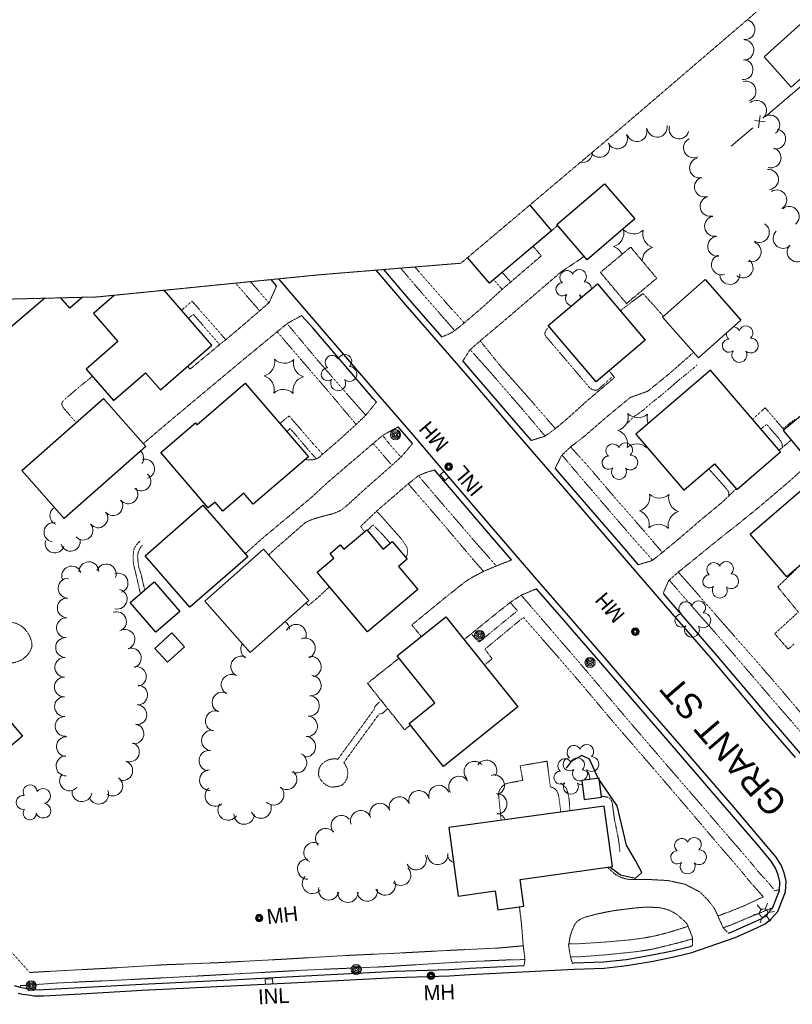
# Model space of a CAD drawing. Extents: x 863487 to 870045, y 569252 to 575761.
# Tile 36 of 66: x 866745 to 867053, y 572326 to 572718. Entities that reach past the tile are written whole.
import ezdxf
from ezdxf.enums import TextEntityAlignment as Align

# ---------------------------------------------------------------- set-up
doc = ezdxf.new("R2010")
doc.units = 0
doc.header["$LTSCALE"] = 0.005
doc.header["$MEASUREMENT"] = 0
for name, pattern in [('DGN Style 2', [25, 12.5, -12.5]), ('DGN Style 3', [37.5, 25, -12.5]), ('DGN Style 5', [20, 10, -10])]:
    doc.linetypes.add(name, pattern=pattern)
for name, color, linetype, lineweight in [('E_DRN_Grate', 5, 'Continuous', 15), ('E_DWY', 2, 'DGN Style 3', 15), ('E_LAND_Vegetation', 3, 'Continuous', 15), ('E_MAP_Limits', 3, 'DGN Style 3', 15), ('E_MISCPROP', 30, 'Continuous', 15), ('E_MISCPROP_HvyDash', 241, 'DGN Style 3', 25), ('E_MISCPROP_HvyLine', 241, 'Continuous', 25), ('E_MISCPROP_Railing', 30, 'Continuous', 15), ('E_PATH_Sidewalk', 2, 'DGN Style 5', 15), ('E_RDWY', 21, 'Continuous', 25), ('E_RDWY_Name', 21, 'Continuous', 15), ('P_EC_Misc', 4, 'DGN Style 2', 25)]:
    doc.layers.add(name, color=color, linetype=linetype, lineweight=lineweight)
doc.styles.add('Style-IGR_FONT_0', font='IGR_FONT_0.shx')
doc.styles.add('Style-IGR_FONT_1', font='IGR_FONT_1.shx')

# ---------------------------------------------------------------- blocks, each defined once
blk = doc.blocks.new('POLE_1')
at = {"layer": 'E_MISCPROP', "color": 20, "linetype": 'Continuous', "lineweight": 0}
for centre, radius in [((-0.01, 0.02), 2.02), ((-0.01, 0.03), 1.52), ((0, -0.01), 1.01), ((0, 0), 0.502)]:
    blk.add_circle(centre, radius, dxfattribs=at)
blk = doc.blocks.new('TREE')
at = {"layer": 'E_LAND_Vegetation', "color": 93, "linetype": 'Continuous', "lineweight": 0}
for centre, radius, start, end in [((-1.47, 4.28), 2.78, 1.3946, 209.1676), ((3.57, 2.42), 2.97, 278.4237, 139.6576), ((-4.47, 0.2), 2.78, 78.0716, 279.0827), ((-2.01, -4.2), 2.61, 140.7798, 358.7124), ((3.46, -3.43), 2.97, 196.0746, 79.0478)]:
    blk.add_arc(centre, radius, start, end, dxfattribs=at)
blk = doc.blocks.new('MHO_3')
at = {"layer": 'E_DRN_Grate', "color": 20, "linetype": 'Continuous', "lineweight": 0}
for centre, radius in [((0.06, 0.01), 1.5), ((0.07, 0.01), 1.22), ((0.06, 0), 0.968), ((0.03, -0.01), 0.605)]:
    blk.add_circle(centre, radius, dxfattribs=at)
blk = doc.blocks.new('MHT')
at = {"layer": 'E_DRN_Grate', "color": 20, "linetype": 'Continuous', "lineweight": 0, "style": 'Style-IGR_FONT_0'}
blk.add_text('MH', height=6, rotation=0.0001, dxfattribs=at).set_placement((-0.08, -3.13), align=Align.CENTER)
blk = doc.blocks.new('INLT')
at = {"layer": 'E_MISCPROP_Railing', "color": 40, "linetype": 'Continuous', "lineweight": 0, "flags": 128}
blk.add_lwpolyline([(3, -2), (3, 0), (0, 0), (0, -2), (3, -2)], dxfattribs=at)
blk = doc.blocks.new('INL_9')
at = {"layer": 'E_MISCPROP_Railing', "color": 40, "linetype": 'Continuous', "lineweight": 0, "style": 'Style-IGR_FONT_0'}
blk.add_text('INL', height=6, rotation=0, dxfattribs=at).set_placement((-5.74, -3.01))
blk = doc.blocks.new('INL_10')
at = {"layer": 'E_MISCPROP_Railing', "color": 40, "linetype": 'Continuous', "lineweight": 0, "style": 'Style-IGR_FONT_0'}
blk.add_text('INL', height=6, rotation=0, dxfattribs=at).set_placement((-5.74, -3.01))
blk = doc.blocks.new('MHO_2')
at = {"layer": 'E_DRN_Grate', "color": 20, "linetype": 'Continuous', "lineweight": 0}
for centre, radius in [((0.06, 0.01), 1.5), ((0.07, 0.01), 1.22), ((0.06, 0), 0.968), ((0.03, -0.01), 0.605)]:
    blk.add_circle(centre, radius, dxfattribs=at)
blk = doc.blocks.new('MHO_4')
at = {"layer": 'E_DRN_Grate', "color": 20, "linetype": 'Continuous', "lineweight": 0}
for centre, radius in [((0.06, 0.01), 1.5), ((0.07, 0.01), 1.22), ((0.06, 0), 0.968), ((0.03, -0.01), 0.605)]:
    blk.add_circle(centre, radius, dxfattribs=at)
blk = doc.blocks.new('POLE')
at = {"layer": 'E_MISCPROP', "color": 20, "linetype": 'Continuous', "lineweight": 0}
for centre, radius in [((-0.01, 0.02), 2.02), ((-0.01, 0.03), 1.52), ((0, -0.01), 1.01), ((0, 0), 0.502)]:
    blk.add_circle(centre, radius, dxfattribs=at)
blk = doc.blocks.new('LTP')
at = {"layer": 'E_MISCPROP', "color": 20, "linetype": 'Continuous', "lineweight": 0}
for p, q in [((-1.64, 0.07), (-4.24, 0.14)), ((-0.8, 1.43), (-2, 3.73)), ((0.9, 1.42), (2.27, 3.65)), ((-0.88, -1.42), (-2.24, -3.61)), ((0.76, -1.47), (2, -3.65)), ((1.64, -0.02), (4.16, -0.09))]:
    blk.add_line(p, q, dxfattribs=at)
blk.add_circle((0, 0), 1.64, dxfattribs=at)
blk = doc.blocks.new('PINEL')
at = {"layer": 'E_LAND_Vegetation', "color": 93, "linetype": 'Continuous', "lineweight": 0}
for centre, start, end in [((-8.14, 7.32), 275.2113, 0.9763), ((2.26, 10.71), 215.2113, 300.9763), ((10.41, 3.41), 155.2113, 240.9763), ((-10.4, -3.39), 335.2113, 60.9763), ((8.15, -7.3), 95.2114, 180.9763), ((-2.25, -10.7), 35.2113, 120.9763)]:
    blk.add_arc(centre, 5.72, start, end, dxfattribs=at)

msp = doc.modelspace()

# ---------------------------------------------------------------- linework, layer by layer
at = {"layer": 'E_DWY', "color": 51, "linetype": 'DGN Style 3', "flags": 128}
for points in [[(866959.3, 572636.4), (866958.4, 572635.71), (866955.06, 572632.87), (866955.04, 572632.89)], [(866913.06, 572592), (866915.49, 572593.04), (866916.27, 572593.39), (866917.03, 572593.76), (866917.82, 572594.2), (866922.05, 572597.64), (866929.08, 572603.65), (866937.26, 572611.11), (866952.74, 572624.34), (866949.48, 572628.18)], [(866921.43, 572582.38), (866924.23, 572586.8), (866928.31, 572590.43), (866937.95, 572598.5), (866960.67, 572618), (866967.4, 572622.46), (866969.81, 572624.16)], [(866847.29, 572612.38), (866844.35, 572605.77), (866840.49, 572602.4), (866833.1, 572596.05), (866826.58, 572590.56), (866824.67, 572589.07), (866812.79, 572579.21), (866811.86, 572580.39)], [(867001.4, 572600.29), (867001.37, 572600.32), (867000.23, 572601.66), (866993.28, 572609.35), (866984.97, 572603.09), (866984.21, 572602.5)], [(866857.31, 572600.6), (866851.71, 572597.53), (866847.36, 572594), (866832.73, 572581.92), (866816.53, 572568.4), (866803.85, 572557.8), (866795.43, 572550.64), (866794.17, 572549.5)], [(866958.25, 572539.68), (866960.8, 572544.8), (866964.44, 572548.27), (866969.71, 572552.32), (866978.44, 572559.89), (866988.22, 572567.96), (866995.17, 572570.45), (867003.45, 572577.16), (867013.47, 572585.93)], [(866948.66, 572550.79), (866954.14, 572552.47), (866958.22, 572555.4), (866963.47, 572559.83), (866970.77, 572566.43), (866975.39, 572570.34), (866981.93, 572575.9), (866979.79, 572578.53)], [(866887.05, 572566.1), (866882.9, 572560.96), (866879.23, 572557.44), (866872.3, 572551.11), (866865.51, 572545.26), (866864.29, 572544.11), (866863.68, 572543.74), (866862.58, 572543.32), (866861.15, 572543.06), (866859.32, 572543.17), (866858.76, 572543.24)], [(866895.67, 572556.21), (866889.62, 572552.92), (866889.37, 572552.7), (866885.9, 572549.74), (866867.47, 572533.97), (866861.41, 572528.36), (866855.17, 572523.11), (866842.04, 572512.18), (866834.76, 572505.69)], [(866901.4, 572549.57), (866899.42, 572547.17), (866898.48, 572546.1), (866897.69, 572545.16), (866896.88, 572544.26), (866893.28, 572540.95), (866882.34, 572531.31), (866880.22, 572529.36), (866877.98, 572527.35), (866876.25, 572525.74), (866874.73, 572524.42), (866873.43, 572523.4), (866872.33, 572522.74), (866871.03, 572522.14), (866869.57, 572521.6), (866866.6, 572520.86), (866864.63, 572520.33), (866862.95, 572519.82), (866861.14, 572519.21), (866859.8, 572518.67), (866858.98, 572518.22), (866858.42, 572517.82), (866848.13, 572508.87), (866847.27, 572508.13), (866846, 572506.98), (866844.53, 572505.61), (866844.12, 572505.23)], [(867047.51, 572546.92), (867048.07, 572547.43), (867052.29, 572550.96)], [(867059.74, 572542.05), (867054.52, 572537.2), (867052.01, 572534.92), (867040.21, 572524.88), (867031.79, 572518.02), (867024.39, 572512.21), (867018.29, 572507.26), (867013.2, 572503.09), (867007.17, 572498.27), (867003.46, 572494.93), (867001.25, 572489.85)], [(866910.25, 572539.08), (866906.71, 572538.02), (866903.7, 572536.7), (866903.58, 572536.6), (866899.89, 572533.67), (866887.75, 572523.23), (866882.95, 572518.66), (866880.75, 572516.6), (866882.3, 572514.52)], [(866991.35, 572501.32), (866996.84, 572502.93), (867000.9, 572506.13), (867007.33, 572511.45), (867016.41, 572519.25), (867024.84, 572526.24), (867027.5, 572528.76), (867030.37, 572531.53)], [(866940.94, 572503.22), (866935.03, 572500.92), (866929.63, 572498.62), (866927.38, 572497.43), (866926, 572496.72), (866924.74, 572496), (866923.48, 572495.22), (866921.88, 572494.12), (866920.47, 572493.01), (866918.91, 572491.77), (866917.43, 572490.54), (866915.17, 572488.8), (866913.32, 572487.28), (866901.15, 572477.33), (866904.94, 572472.73)], [(867054.37, 572499.59), (867046.93, 572492.51), (867055.16, 572482.46), (867045.74, 572473.84), (867051.12, 572467.72), (867053.49, 572469.74)], [(866868.42, 572492.57), (866863.57, 572488.1), (866859.93, 572485.03), (866859.09, 572486.11)], [(866950.83, 572491.74), (866944.82, 572489.24), (866940.39, 572486.33), (866933.55, 572480.89), (866927.25, 572475.77), (866921.96, 572471.47)], [(867027.29, 572354.62), (867025.25, 572356.61), (867023.11, 572361.46), (867021.57, 572364.66), (867019.06, 572367.84), (867016.01, 572370.93), (867010.02, 572374.06), (867003.16, 572375.54), (866994.16, 572376.01), (866991.17, 572375.94), (866988.46, 572375.9), (866986.17, 572376.25), (866984.53, 572376.77), (866983.44, 572377.33), (866982.29, 572377.98), (866980.96, 572379.08), (866979.29, 572380.62), (866979.15, 572380.79)], [(866945.87, 572341.69), (866946.25, 572344.09), (866945.55, 572349.66), (866944.85, 572358.36), (866944.4, 572362.05), (866944.07, 572365.08)], [(866965.12, 572342.67), (866964.4, 572344.99), (866963.62, 572349.78), (866963.88, 572351.14), (866964.25, 572353.39), (866964.84, 572355.16), (866965.37, 572356.46), (866966.02, 572357.91), (866966.56, 572358.74), (866967.11, 572359.34), (866968.83, 572360.44), (866971.31, 572361.25), (866974.74, 572362.15), (866978.77, 572363.01), (866981.73, 572363.54), (866985.47, 572364.04), (866990.08, 572364.59), (866993.41, 572364.88), (866996.11, 572364.9), (866999.36, 572364.78), (867001.22, 572364.45), (867003.53, 572363.79), (867005.13, 572362.99), (867006.58, 572362.12), (867008.04, 572360.93), (867009.24, 572359.87), (867010.44, 572358.69), (867010.81, 572358.12), (867011.12, 572357.55), (867013.04, 572352.77), (867013.05, 572349.63)]]:
    msp.add_lwpolyline(points, dxfattribs=at)
at = {"layer": 'E_LAND_Vegetation', "color": 93, "linetype": 'Continuous'}
for centre, radius, start, end in [((867033.9, 572714.45), 3.98, 263.4009, 77.741), ((867033.49, 572706.37), 3.98, 267.358, 87.3427), ((867033.11, 572698.52), 3.98, 264.4815, 84.4662), ((867034.31, 572689.93), 3.98, 285.7715, 105.7562), ((867038.53, 572682.31), 3.98, 309.0696, 129.0543), ((867043.76, 572676.46), 3.98, 306.3765, 126.3611), ((866990.83, 572673.85), 3.98, 197.926, 17.9107), ((866998.91, 572675.61), 3.98, 188.8643, 8.849), ((867007.62, 572674.92), 3.98, 164.8504, 344.8351), ((866983.11, 572670.95), 3.98, 206.0491, 26.0337), ((867046.11, 572670.89), 3.98, 260.4767, 80.4613), ((866975.96, 572667.58), 3.98, 215.1255, 24.6154), ((867013.39, 572667.4), 3.98, 115.0122, 294.9968), ((867044.29, 572663.42), 3.98, 253.3542, 73.3389), ((866969.17, 572665.5), 3.98, 257.869, 2.1374), ((867015.79, 572659.37), 3.98, 103.1649, 283.1496), ((867017.77, 572651.79), 3.98, 106.4407, 286.4253), ((867043.27, 572654.79), 3.98, 275.1313, 95.116), ((867019.97, 572644.09), 3.98, 105.1924, 285.1771), ((867046.55, 572646.64), 3.98, 301.6747, 121.6594), ((867051.48, 572640.04), 3.98, 309.3391, 129.3238), ((867021.78, 572636.14), 3.98, 99.6941, 279.6788), ((867039.62, 572633.68), 3.98, 239.2684, 59.2531), ((866979.95, 572633.54), 5.72, 285.9222, 11.6871), ((866989.54, 572638.82), 5.72, 225.9222, 311.6871), ((866998.9, 572633.15), 5.72, 165.9222, 251.6871), ((867023.01, 572628.18), 3.98, 96.9681, 276.9528), ((867049.1, 572631.3), 3.98, 134.6908, 314.6755), ((866979.72, 572622.6), 5.72, 24.4233, 71.6871), ((867036.34, 572626), 3.98, 250.9155, 70.9002), ((867054.72, 572625.93), 3.98, 139.5668, 319.5515), ((866998.67, 572622.21), 5.72, 105.9222, 178.201), ((867024.49, 572620.81), 3.98, 108.0842, 288.0689), ((867033.13, 572619.56), 3.98, 231.4893, 51.474), ((866962.93, 572615.73), 2.78, 28.7825, 229.7935), ((866967.97, 572616.11), 2.78, 312.1054, 159.8784), ((867027.89, 572616.97), 3.98, 183.7246, 3.7093), ((866961.2, 572610.99), 2.61, 91.4906, 309.4232), ((866969.86, 572611.08), 2.97, 4.6321, 90.3684), ((866965.35, 572607.35), 2.97, 146.7854, 258.0406), ((866969.86, 572611.08), 2.97, 229.1346, 256.1588), ((866965.35, 572607.35), 2.97, 2.7503, 29.7586), ((867029.24, 572593.29), 2.78, 174.6778, 229.7935), ((867029.24, 572593.29), 2.78, 28.7825, 88.2092), ((867034.29, 572593.67), 2.78, 312.1054, 159.8784), ((867027.51, 572588.55), 2.61, 91.4906, 309.4232), ((867036.17, 572588.64), 2.97, 229.1346, 90.3684), ((867031.66, 572584.91), 2.97, 146.7854, 29.7586), ((866981.68, 572560.34), 5.72, 285.9222, 11.6871), ((866991.27, 572565.61), 5.72, 225.9222, 311.6871), ((867000.63, 572559.94), 5.72, 165.9222, 203.7915), ((866981.45, 572549.4), 5.72, 345.9222, 71.6871), ((866990.81, 572543.73), 5.72, 45.9222, 131.6871), ((866790.51, 572543.83), 3.82, 324.5603, 46.7271), ((867000.4, 572549), 5.72, 187.3323, 191.6871), ((866794.87, 572539.52), 3.82, 285.7982, 105.7829), ((866793.36, 572534.53), 3.82, 229.071, 49.0557), ((866788.21, 572529.43), 3.82, 217.9436, 37.9283), ((866782.17, 572524.7), 3.82, 218.692, 38.6767), ((866760.8, 572520.89), 3.82, 121.511, 244.8294), ((866776.21, 572519.88), 3.82, 219.2735, 39.2581), ((866758.46, 572514.26), 3.82, 81.2394, 261.2241), ((866770.29, 572514.98), 3.82, 220.5043, 40.489), ((866758.95, 572509.84), 3.82, 162.0803, 342.0649), ((866765.2, 572510.53), 3.82, 194.6143, 14.599), ((866772.51, 572498.54), 3.95, 1.4123, 181.397), ((866765.64, 572496.82), 3.95, 20.9808, 200.9655), ((866779.45, 572497.65), 3.95, 340.0438, 160.0285), ((866764.23, 572492), 3.95, 87.6123, 267.597), ((866784.14, 572494.06), 3.95, 289.5798, 109.5645), ((866783.82, 572487.63), 3.95, 256.6864, 76.6711), ((866763.9, 572484.11), 3.95, 87.6123, 267.597), ((866763.57, 572476.23), 3.95, 87.6123, 267.597), ((866783.49, 572478.66), 3.95, 289.7274, 109.7121), ((866786.89, 572471.6), 3.95, 289.2289, 109.2136), ((866848.38, 572475.32), 4.08, 4.9395, 55.5291), ((866855.05, 572473.49), 4.08, 336.8481, 156.8328), ((866763.24, 572468.34), 3.95, 87.6123, 267.597), ((866858.63, 572468.05), 4.08, 293.2035, 113.1882), ((866789.42, 572464.15), 3.95, 288.3068, 108.2914), ((866837.12, 572467.65), 4.08, 147.4992, 236.7418), ((866762.91, 572460.46), 3.95, 87.6123, 267.597), ((866833.14, 572460.82), 4.08, 63.2442, 243.2289), ((866860.98, 572460.7), 4.08, 282.4362, 102.4208), ((866791.41, 572456.81), 3.95, 281.0309, 101.0156), ((866762.74, 572452.65), 3.95, 89.7746, 269.7592), ((866829.32, 572453.55), 4.08, 61.8964, 241.881), ((866860.95, 572453.22), 4.08, 264.8927, 84.8773), ((866791.95, 572449.43), 3.95, 267.3861, 87.3708), ((866762.8, 572444.8), 3.95, 90.8631, 270.8477), ((866825.72, 572446.48), 4.08, 67.6224, 247.607), ((866860.23, 572445.1), 4.08, 264.8927, 84.8773), ((866791.59, 572441.55), 3.95, 267.3861, 87.3708), ((866763.02, 572436.96), 3.95, 92.2465, 272.2312), ((866823.02, 572439.08), 4.08, 74.8099, 254.7946), ((866859.5, 572436.97), 4.08, 264.8927, 84.8773), ((866790.48, 572433.96), 3.95, 261.3777, 81.3624), ((866763.55, 572428.89), 3.95, 86.6151, 266.5998), ((866821.49, 572431.3), 4.08, 80.7593, 260.744), ((866858.77, 572428.84), 4.08, 264.8927, 84.8773), ((866788.66, 572426.73), 3.95, 250.2714, 70.256), ((866965.79, 572426.57), 2.78, 28.7825, 229.7935), ((866970.84, 572426.96), 2.78, 312.1054, 159.8784), ((866763.42, 572421.18), 3.95, 91.4386, 271.4232), ((866820.45, 572423.29), 4.08, 82.9883, 262.973), ((866855.23, 572422.44), 4.08, 242.2053, 62.19), ((866962.13, 572421.25), 2.78, 28.7825, 229.7935), ((866964.06, 572421.84), 2.61, 91.4906, 309.4232), ((866967.18, 572421.63), 2.78, 312.1054, 159.8784), ((866972.72, 572421.92), 2.97, 229.1346, 90.3684), ((866786, 572419.3), 3.95, 250.2714, 70.256), ((866926.08, 572418.9), 4.1, 44.2988, 224.2835), ((866930.93, 572419.4), 4.1, 328.0235, 148.0082), ((866764.79, 572415.22), 3.95, 137.0385, 317.0232), ((866782.03, 572413.17), 3.95, 234.9027, 54.8874), ((866820.68, 572415.49), 4.08, 92.4566, 272.4412), ((866851.29, 572415.83), 4.08, 229.9375, 49.9222), ((866919.99, 572412.96), 4.1, 34.8725, 214.8572), ((866933.98, 572413.52), 4.1, 287.6893, 107.6739), ((866960.41, 572416.51), 2.61, 91.4906, 309.4232), ((866968.21, 572418.19), 2.97, 146.7854, 283.2512), ((866969.06, 572416.6), 2.97, 344.4737, 90.3684), ((866968.21, 572418.19), 2.97, 294.2059, 29.7586), ((866822.87, 572409.21), 4.08, 129.6483, 309.6329), ((866846.13, 572409.7), 4.08, 226.0385, 46.0232), ((866911.98, 572409.38), 4.1, 18.6448, 198.6295), ((866964.55, 572412.87), 2.97, 146.7854, 29.7586), ((866969.06, 572416.6), 2.97, 229.1346, 270.9637), ((866769.73, 572410.92), 3.95, 171.4349, 351.4195), ((866776.41, 572409.94), 3.95, 202.246, 22.2307), ((866896.23, 572404.77), 4.1, 17.8206, 197.8053), ((866904.01, 572407.27), 4.1, 17.2095, 197.1942), ((866934.98, 572406.06), 4.1, 270.5455, 90.5302), ((866827.97, 572403.65), 4.08, 145.0618, 325.0464), ((866841.09, 572404.4), 4.08, 203.2893, 23.274), ((866888.48, 572402.2), 4.1, 18.9007, 198.8854), ((866834.38, 572402.02), 4.08, 178.2709, 358.2556), ((866873.1, 572397.4), 4.07, 39.2503, 219.235), ((866880.83, 572399.31), 4.1, 19.46, 199.4447), ((866934.62, 572398.2), 4.1, 22.2805, 82.0718), ((866866.88, 572392.23), 4.07, 40.6491, 220.6338), ((866862.21, 572386.69), 4.07, 62.6382, 242.6228), ((866902.9, 572383.85), 4.07, 206.61, 26.5947), ((866911.5, 572385.92), 4.07, 184.8791, 4.8638), ((866919.35, 572386.45), 4.07, 191.1983, 248.5215), ((866859.69, 572380.11), 4.07, 91.2515, 271.2361), ((866861.61, 572374.4), 4.07, 137.5134, 317.4981), ((866896.72, 572377.66), 4.07, 225.6254, 45.6101), ((866890.58, 572373.76), 4.07, 203.6762, 23.6608), ((866868.07, 572371.83), 4.07, 166.8, 346.7847), ((866875.66, 572370.87), 4.07, 179.7214, 359.706), ((866883.44, 572371.34), 4.07, 188.4572, 8.4419)]:
    msp.add_arc(centre, radius, start, end, dxfattribs=at)
at = {"layer": 'E_MAP_Limits', "color": 73, "linetype": 'DGN Style 3', "flags": 128}
msp.add_lwpolyline([(867461.31, 573082.71), (867422.93, 573049.71), (867300.69, 572945.98), (867185.47, 572846.95), (867090.58, 572766.2), (866982.7, 572673.73), (866920.74, 572621.43), (866864.04, 572616.79), (866775.8, 572607.98), (866666.37, 572605.33)], dxfattribs=at)
at = {"layer": 'E_MISCPROP_HvyDash', "color": 241, "linetype": 'DGN Style 3', "flags": 128}
msp.add_lwpolyline([(866986.67, 572605.35), (866998.74, 572615.46), (866988.38, 572627.85), (866976.3, 572617.75)], close=True, dxfattribs=at)
msp.add_lwpolyline([(866896.1, 572464.11), (866883.51, 572454.07), (866898.26, 572435.6), (866900.56, 572437.41)], dxfattribs=at)
at = {"layer": 'E_MISCPROP_HvyLine', "color": 241, "linetype": 'Continuous', "flags": 128}
for points in [[(867057.5, 572717.94), (867041.49, 572703.69), (867052.3, 572691.53), (867068.31, 572705.78)], [(866958.97, 572636.78), (866977.99, 572653.11), (866990, 572639.12), (866970.99, 572622.79)], [(866975.08, 572613.24), (866994.18, 572590.78), (866974.64, 572574.15), (866955.53, 572596.61)], [(867001.06, 572599.99), (867017.98, 572614.93), (867032.31, 572598.7), (867015.39, 572583.76)], [(867048.08, 572546.26), (867020.14, 572578.85), (866990.38, 572553.33), (867009.52, 572531.01), (867021.79, 572541.53), (867030.59, 572531.26)], [(866834.83, 572573.64), (866859.98, 572544.29), (866837.99, 572525.44), (866834.19, 572529.87), (866825.84, 572522.72), (866822.79, 572526.28), (866820.08, 572523.96), (866801.18, 572546.03), (866814.92, 572557.8), (866815.52, 572557.09)], [(867061.29, 572540.2), (867078.88, 572554.92), (867066.73, 572569.44), (867049.14, 572554.73)], [(866795.15, 572548.39), (866762.64, 572519.78), (866745.84, 572538.88), (866778.35, 572567.48)], [(867056, 572530.71), (867070.6, 572513.73), (867050.55, 572496.5), (867035.95, 572513.48)], [(866794.89, 572504.91), (866817.94, 572524.99), (866835.8, 572504.51), (866812.75, 572484.42)], [(866883.2, 572515.28), (866889.73, 572507.52), (866893.4, 572510.61), (866899.34, 572503.56), (866895.89, 572500.65), (866903.63, 572491.45), (866883.57, 572474.57), (866863.52, 572498.4), (866870.13, 572503.97), (866868.58, 572505.8), (866872.64, 572509.21), (866874.02, 572507.56)], [(866842.07, 572507.55), (866818.65, 572486.83), (866836.76, 572466.36), (866860.18, 572487.08)], [(866696.33, 572491.92), (866746.01, 572433.09), (866720.47, 572411.53), (866670.8, 572470.36)], [(866798.57, 572494.5), (866808.68, 572482.74), (866799.12, 572474.52), (866789.01, 572486.28)], [(866914.67, 572480.54), (866943.45, 572444.73), (866913.81, 572420.92), (866900.05, 572438.05), (866910.37, 572446.34), (866895.36, 572465.03)], [(866805.56, 572474.14), (866798.81, 572468), (866803.85, 572462.45), (866810.6, 572468.59)], [(866969.88, 572407.79), (866976.8, 572408.7), (866975.8, 572416.31), (866968.88, 572415.4)], [(866944.29, 572376), (866981.14, 572381.06), (866977.83, 572405.16), (866915.94, 572396.67), (866919.69, 572369.37), (866934.4, 572371.39), (866935.43, 572363.89), (866945.76, 572365.31)]]:
    msp.add_lwpolyline(points, close=True, dxfattribs=at)
for points in [[(866948.14, 572644.56), (866956.78, 572634.35), (866932.06, 572613.43), (866923.39, 572623.67)], [(866782.76, 572608.68), (866774.36, 572601.37), (866784.06, 572590.23), (866771.43, 572579.23), (866782.3, 572566.75), (866795.01, 572577.81), (866801.01, 572570.93), (866821.5, 572588.78), (866802.46, 572610.65)], [(866754.9, 572607.48), (866739.39, 572594.25), (866728.65, 572606.84)], [(866770.01, 572607.84), (866764.9, 572603.49), (866761.36, 572607.63)]]:
    msp.add_lwpolyline(points, dxfattribs=at)
at = {"layer": 'E_MISCPROP_Railing', "color": 40, "linetype": 'Continuous'}
for p, q in [((867039.95, 572680.26), (867039.25, 572675.37)), ((867041.94, 572677.69), (867037.75, 572678.27))]:
    msp.add_line(p, q, dxfattribs=at)
at = {"layer": 'E_MISCPROP_Railing', "color": 40, "linetype": 'Continuous', "flags": 128}
for points in [[(867058.12, 572693.57), (867052.77, 572688.99), (867049.52, 572686.19)], [(867049.52, 572686.19), (867041.97, 572679.69)], [(867036.97, 572675.4), (867028.38, 572668.01)]]:
    msp.add_lwpolyline(points, dxfattribs=at)
at = {"layer": 'E_PATH_Sidewalk', "color": 51, "linetype": 'DGN Style 5', "flags": 128}
for points in [[(866896.73, 572619.46), (866904.67, 572610.13), (866918.26, 572594.55)], [(866922.08, 572597.67), (866916.12, 572604.24), (866902.36, 572619.92)], [(866940.56, 572613.93), (866939.07, 572615.64), (866937.21, 572617.78)], [(866840.54, 572602.44), (866832.01, 572612.29), (866830.98, 572613.49)], [(866844.21, 572605.65), (866836.91, 572614.08)], [(866937.15, 572611.01), (866935.27, 572613.19), (866933.81, 572614.91)], [(866827.05, 572590.96), (866821.15, 572597.74), (866813.57, 572606.34), (866811.82, 572604.75), (866809.4, 572602.67)], [(866812.13, 572599.54), (866814.17, 572601), (866824.61, 572589.02)], [(866882.82, 572560.88), (866876.88, 572567.59), (866863.66, 572582.76), (866851.49, 572597.35)], [(866847.51, 572594.12), (866855.07, 572585.29), (866867.34, 572571.04), (866878.97, 572557.21)], [(866958.37, 572555.53), (866949.54, 572565.7), (866936.45, 572580.49), (866928.41, 572590.51)], [(866924.4, 572586.95), (866931.12, 572579.51), (866945.17, 572563.35), (866954.27, 572552.56)], [(866773.93, 572576.36), (866769.46, 572572.79), (866762.54, 572566.92), (866762.08, 572566.38), (866761.8, 572565.86), (866761.7, 572565.32), (866761.89, 572564.73), (866762.13, 572564.21), (866762.47, 572563.72), (866762.77, 572563.34), (866767.47, 572557.91)], [(867036.92, 572559.28), (867041.96, 572563.82), (867049.04, 572555.54), (867053.59, 572559.17), (867053.95, 572558.75)], [(866865.65, 572545.38), (866861.64, 572549.75), (866852.3, 572560.58), (866850.18, 572558.91), (866848.62, 572557.54)], [(866863.21, 572543.55), (866860.76, 572546.08), (866852.76, 572555.57), (866851.34, 572554.37)], [(867048.84, 572548.07), (867048.69, 572549.18), (867048.56, 572549.76), (867048.18, 572550.52), (867047.32, 572551.73), (867046.42, 572552.8), (867045.05, 572554.26), (867043.28, 572556.4), (867042.55, 572557.23), (867040.26, 572555.38)], [(866885.77, 572549.63), (866887.89, 572547.21), (866893.24, 572540.92)], [(866889.56, 572552.87), (866892.51, 572549.11), (866896.86, 572544.24)], [(866964.42, 572548.26), (866971.72, 572540.2), (866981, 572529.27), (866990.09, 572518.9), (867000.99, 572506.2)], [(866997.08, 572503.12), (866986.64, 572514.96), (866968.16, 572536.5), (866961.02, 572545.01)], [(867027.42, 572528.69), (867027.49, 572529.88), (867027.34, 572530.34), (867026.8, 572531.2), (867026.1, 572532.03), (867023.71, 572534.76), (867019.48, 572539.54)], [(866934.83, 572500.83), (866928.42, 572508.09), (866910.68, 572528.69), (866903.84, 572536.76)], [(866899.74, 572533.54), (866907.19, 572525.02), (866914.58, 572516.42), (866926.46, 572502.41), (866929.75, 572498.67)], [(866898.76, 572504.24), (866898.99, 572504.62), (866899.38, 572505.52), (866899.48, 572506.33), (866899.41, 572507.26), (866899.31, 572507.97), (866899.07, 572508.55), (866898.53, 572509.41), (866897.93, 572510.27), (866897.41, 572511.04), (866896.91, 572511.7), (866889.46, 572520.16), (866888.98, 572520.7), (866888.51, 572521.22), (866887.11, 572522.62)], [(866883.49, 572514.94), (866885.68, 572517.2), (866888.76, 572514.15), (866889.94, 572512.84), (866891.24, 572511.35), (866892.05, 572510.42), (866892.52, 572509.88)], [(866793.05, 572489.75), (866791.57, 572496.27), (866790.33, 572501.4), (866790.1, 572503.2), (866790.1, 572504.61), (866790.23, 572506.03), (866790.39, 572507.26), (866790.71, 572508.05), (866791.12, 572508.69), (866791.63, 572509.46), (866792.07, 572510.05), (866793.14, 572510.88)], [(866793.88, 572509.28), (866793.23, 572508.48), (866792.68, 572507.51), (866792.23, 572506.34), (866791.93, 572504.95), (866791.99, 572503.47), (866792.16, 572502.02), (866792.31, 572500.67), (866792.57, 572499.62), (866792.98, 572498.57), (866793.29, 572497.59), (866794.76, 572491.22)], [(867003.74, 572495.18), (867010.66, 572487.19), (867022.78, 572473.38), (867034.8, 572459.42), (867045.72, 572446.67), (867057.29, 572433.33), (867066.13, 572423.11), (867072.72, 572415.24), (867077.99, 572409.28), (867079.8, 572407.06), (867081.05, 572405.52), (867082.12, 572404.22), (867082.94, 572403.27), (867083.86, 572402.17), (867084.66, 572401.26), (867083.17, 572399.95)], [(867007.29, 572498.37), (867011.23, 572494.03), (867020.78, 572483.05), (867032.02, 572470.2), (867039.32, 572461.93), (867048.58, 572451.22), (867058.29, 572439.78), (867068.65, 572427.47), (867074.81, 572420.48), (867081.76, 572412.17), (867088.53, 572403.78), (867092.26, 572406.91), (867096.25, 572410.35), (867100.26, 572414.03), (867095.55, 572419.19), (867089.35, 572425.96), (867084.88, 572430.74), (867081.37, 572434.41), (867078.85, 572437.1), (867077.27, 572438.76), (867057.36, 572459.6), (867060.21, 572462.4)], [(866705.52, 572481.04), (866707.73, 572482.49), (866710.01, 572483.97), (866711.2, 572484.71), (866713.85, 572486), (866716.01, 572486.82), (866717.67, 572487.21), (866719.51, 572487.62), (866721.63, 572487.54), (866723.61, 572486.99), (866725.7, 572486.24), (866727.86, 572485.12), (866729.22, 572484.13), (866730.5, 572483.03), (866732.2, 572481.26), (866732.95, 572480.24), (866733.8, 572478.83), (866734.2, 572477.94), (866734.84, 572477.07), (866735.45, 572476.57), (866736.27, 572476.25), (866736.92, 572476.23), (866737.68, 572476.69), (866739.39, 572477.77), (866740.6, 572478.22), (866741.41, 572478.32), (866742.5, 572478.28), (866743.97, 572477.8), (866745.44, 572477.04), (866746.72, 572475.99), (866747.55, 572475.01), (866748.34, 572473.88), (866748.85, 572472.97), (866749.42, 572471.62), (866749.76, 572470.32), (866749.85, 572468.93), (866749.57, 572467.87), (866748.91, 572466.54), (866747.71, 572465), (866746.33, 572463.84), (866745.32, 572463.2), (866744.32, 572462.81), (866743.11, 572462.42), (866741.9, 572462.2), (866740.67, 572462.08), (866739.62, 572461.3), (866739.15, 572460.6), (866738.69, 572460.05), (866737.52, 572459.06), (866736.42, 572458.12), (866735.89, 572457.57), (866735.8, 572457.49), (866729.42, 572452.73)], [(867047.64, 572371.96), (867045.84, 572371.37), (867045.85, 572371.43), (867042.73, 572375.24), (867039.66, 572378.53), (867035.06, 572384.14), (867034.66, 572384.57), (867025.93, 572394.63), (867016.32, 572405.83), (867002.32, 572421.99), (866985.84, 572441.19), (866969.62, 572460.35), (866944.75, 572489.2)], [(866924.94, 572473.89), (866925.08, 572473.59), (866927.91, 572470.48), (866943.27, 572483.02), (866940.36, 572486.31)], [(867023.12, 572361.44), (867027.91, 572363.19), (867033.58, 572365.5), (867041.21, 572369.05), (867036.1, 572374.75), (867031.89, 572379.99), (867030.54, 572381.48), (867023.63, 572389.49), (867012.99, 572402.02), (867000.04, 572417.14), (866981.95, 572438.08), (866965.86, 572457.18), (866945.63, 572480.35), (866939.77, 572475.53), (866930.29, 572467.69), (866933.18, 572463.86), (866930.09, 572461.36)], [(866891.45, 572443.88), (866889.71, 572442.3), (866889.27, 572442.06), (866889.03, 572441.97), (866888.78, 572441.91), (866888.55, 572441.89), (866888.17, 572441.9), (866882.37, 572433.95), (866874.09, 572422.51), (866874.88, 572421.31), (866875.47, 572420), (866875.69, 572418.39), (866875.37, 572416.27), (866874.61, 572414.8), (866873.94, 572414.08), (866872.89, 572413.33), (866871.78, 572413), (866869.39, 572412.73), (866868.23, 572412.95), (866866.79, 572413.76), (866865.66, 572414.62), (866864.3, 572416.48), (866863.99, 572417.85), (866864.24, 572420.07), (866864.62, 572420.99), (866865.3, 572421.92), (866866.54, 572422.88), (866867.36, 572423.34), (866868.28, 572423.71), (866869.62, 572423.96), (866870.48, 572423.96), (866871.76, 572423.93), (866876.01, 572429.76), (866882.57, 572438.76), (866886.21, 572443.83), (866886.29, 572444.25), (866886.48, 572444.78), (866886.73, 572445.15), (866888.71, 572447.09)], [(866915.43, 572347.68), (866894.34, 572346.56), (866874.9, 572345.68), (866849.89, 572344.19), (866824.32, 572342.83), (866802.39, 572341.97), (866781, 572340.65), (866757.51, 572339.39), (866748.92, 572338.9), (866742.87, 572345.72), (866732.45, 572357.53), (866720.08, 572372.21), (866707.22, 572386.95), (866694.8, 572401.4), (866683.99, 572414.05), (866674.23, 572425.56), (866666.87, 572434.41)], [(866936.75, 572399.52), (866935.7, 572410.07), (866935.84, 572410.79), (866936.04, 572411.37), (866936.42, 572412.03), (866936.81, 572412.57), (866937.4, 572413.23), (866937.93, 572413.64), (866938.34, 572413.91), (866938.8, 572414.11), (866939.54, 572414.33), (866940.28, 572414.49), (866941.46, 572414.7), (866942.48, 572414.89), (866943.13, 572415.03), (866943.75, 572415.16), (866944.22, 572415.26), (866944.66, 572415.35), (866945.38, 572415.49), (866944.33, 572421.25), (866955.03, 572423.07), (866956.39, 572412.67), (866957.18, 572412.65), (866957.85, 572412.28), (866958.76, 572411.53), (866959.34, 572410.47), (866959.59, 572409.61), (866959.77, 572408.59), (866960.05, 572406.51), (866960.32, 572404.59), (866960.46, 572403.08), (866960.46, 572402.78)], [(866960.41, 572414.37), (866961.57, 572413.51), (866962.49, 572412.58), (866963.01, 572411.51), (866963.25, 572410.74), (866963.54, 572409.38), (866963.83, 572407.98), (866963.96, 572406.37), (866964.03, 572404.65), (866964.15, 572403.28)], [(866976.74, 572409.17), (866977.2, 572409.08), (866979.42, 572408.69), (866980.5, 572407.79), (866981.04, 572406.39), (866981.31, 572404.32), (866981.59, 572402.15), (866981.91, 572399.77), (866982.42, 572397.41), (866982.84, 572395.32), (866983.37, 572392.64), (866983.69, 572390.53), (866983.94, 572388.43), (866984.08, 572386.84)], [(867025.18, 572356.75), (867028.61, 572357.94), (867034.22, 572360.33), (867039.93, 572362.67), (867044.88, 572364.69)], [(866963.72, 572350.29), (866968.85, 572350.41), (866978.6, 572351.07), (866987.87, 572351.89), (866993.42, 572352.6), (866998.23, 572353.53), (867003.8, 572354.93), (867011.23, 572357.29)], [(866915.43, 572347.68), (866936.35, 572348.69), (866945.56, 572349.56)], [(866964.39, 572345.07), (866968.21, 572345.17), (866977.03, 572345.82), (866984.6, 572346.57), (866990.66, 572347.19), (866996.52, 572348.09), (867002.81, 572349.59), (867008.9, 572351.14), (867013.05, 572352.29)], [(866919.17, 572343), (866888.96, 572341.14), (866860.88, 572339.97), (866832.42, 572338.42), (866805.74, 572336.96), (866782.62, 572335.77), (866760.03, 572334.73), (866749.06, 572333.92), (866745.27, 572333.66), (866745.11, 572333.02)], [(866919.17, 572343), (866938.93, 572343.89), (866946.24, 572344.06)]]:
    msp.add_lwpolyline(points, dxfattribs=at)
at = {"layer": 'E_PATH_Sidewalk', "flags": 128}
for points in [[(866955.96, 572596.11), (866955.81, 572596), (866955.39, 572595.59), (866954.94, 572595.09), (866954.53, 572594.43), (866954.25, 572593.73), (866954.15, 572593.29), (866954.25, 572592.86), (866954.44, 572592.52), (866954.69, 572592.15), (866971.91, 572571.96), (866972.28, 572571.59), (866972.71, 572571.3), (866973.42, 572570.96), (866974.16, 572570.87), (866974.81, 572570.89), (866975.35, 572571.08), (866975.61, 572571.26), (866980.66, 572575.89)], [(866986.51, 572557.36), (866987.51, 572558.22), (866988.66, 572559.37), (866990.13, 572560.63), (866991.17, 572561.3), (866992.29, 572562.13), (866993.41, 572562.96), (866994.62, 572564.01), (866996.06, 572565.31), (866997.5, 572566.47), (866998.88, 572567.52), (867000.14, 572568.52), (867001.4, 572569.55), (867002.99, 572570.89), (867004.38, 572572.11), (867006.42, 572573.9), (867008.29, 572575.47), (867010.52, 572577.23), (867012.27, 572578.68), (867013.57, 572579.8), (867014.66, 572580.83)]]:
    msp.add_lwpolyline(points, dxfattribs=at)
at = {"layer": 'E_RDWY', "color": 21, "linetype": 'Continuous', "flags": 128}
for points in [[(866886.85, 572618.66), (866899.27, 572604.04), (866925.03, 572574.42), (866939.8, 572557.24), (866959.43, 572534.47), (866983.31, 572506.81), (867004.82, 572481.89), (867020.14, 572464.19), (867041.21, 572439.32), (867053.92, 572424.53)], [(866889.92, 572618.91), (866901.16, 572605.67), (866913.06, 572592)], [(866847.29, 572612.38), (866845.13, 572614.91)], [(866924.23, 572338.08), (866966, 572340.22), (866977.75, 572340.69), (866986.86, 572341.66), (866997.33, 572343.45), (867005.54, 572345.15), (867012.73, 572346.87), (867029.94, 572352.9), (867036.92, 572355.95), (867041.99, 572358.3), (867044.37, 572360.33), (867046.98, 572363.21), (867050.11, 572371.09), (867050.26, 572375.23), (867049.5, 572378.56), (867048.33, 572381.59), (867046.36, 572384.78), (867040.49, 572391.74), (867028.77, 572405.51), (867009.37, 572427.98), (866990.18, 572450.18), (866976.67, 572465.91), (866963.6, 572480.94), (866952.66, 572493.44), (866934.46, 572514.56), (866914.99, 572537.34), (866901.74, 572553.03), (866887.72, 572569.15), (866863.56, 572597.33), (866859.29, 572602.14), (866848.16, 572615.21)], [(866887.05, 572566.1), (866885.83, 572567.51), (866861.67, 572595.69), (866857.4, 572600.5), (866857.31, 572600.6)], [(866921.43, 572582.38), (866926.93, 572576.05), (866941.7, 572558.87), (866948.66, 572550.79)], [(866901.4, 572549.57), (866899.85, 572551.41), (866895.67, 572556.21)], [(866940.94, 572503.22), (866932.57, 572512.93), (866913.09, 572535.72), (866910.25, 572539.08)], [(866958.25, 572539.68), (866961.33, 572536.1), (866985.2, 572508.45), (866991.35, 572501.32)], [(867027.29, 572354.62), (867029.02, 572355.23), (867035.9, 572358.23), (867040.63, 572360.43), (867042.63, 572362.13), (867044.82, 572364.55), (867047.63, 572371.61), (867047.75, 572375), (867047.1, 572377.83), (867046.08, 572380.48), (867044.33, 572383.31), (867038.58, 572390.13), (867026.87, 572403.89), (867007.47, 572426.34), (866988.28, 572448.54), (866974.77, 572464.28), (866961.72, 572479.3), (866950.83, 572491.74)], [(867001.25, 572489.85), (867006.71, 572483.53), (867022.04, 572465.81), (867043.11, 572440.95), (867055.83, 572426.14)], [(866965.12, 572342.67), (866965.89, 572342.71), (866977.57, 572343.18), (866986.52, 572344.14), (866996.87, 572345.91), (867005, 572347.59), (867012.02, 572349.27), (867013.05, 572349.63)], [(866924.11, 572340.57), (866945.87, 572341.69)], [(866742.68, 572333.77), (866744.97, 572333.04), (866746.47, 572332.75), (866748.77, 572332.43), (866750.91, 572332.07), (866752.91, 572332.06), (866754.27, 572332.16), (866769.21, 572332.96), (866793.57, 572334.32), (866831.62, 572336.16), (866866.25, 572337.97), (866894.37, 572339.37), (866916.06, 572340.14), (866924.11, 572340.57)], [(866744.35, 572330.62), (866746.06, 572330.28), (866748.39, 572329.96), (866750.69, 572329.58), (866752.98, 572329.56), (866754.43, 572329.66), (866769.35, 572330.47), (866793.7, 572331.83), (866831.75, 572333.66), (866866.38, 572335.47), (866894.48, 572336.87), (866916.17, 572337.64), (866924.24, 572338.08)]]:
    msp.add_lwpolyline(points, dxfattribs=at)
at = {"layer": 'P_EC_Misc', "linetype": 'Continuous'}
msp.add_lwpolyline([(866980.18, 572380.83), (866984.26, 572377.81), (866990.32, 572376.52), (866992.87, 572378.7), (866990.44, 572383.31), (866986.75, 572389.68), (866983, 572405.3), (866975.46, 572416.36), (866972.02, 572423.84), (866968.87, 572425.37), (866964.66, 572422.91), (866962.69, 572420.33)], dxfattribs=at)

# ---------------------------------------------------------------- block references
at = {"layer": 'E_DRN_Grate', "color": 20, "linetype": 'Continuous'}
for name, p, rotation in [('MHO_4', (866915.82, 572540.4), 310.6212915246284), ('MHO_4', (866990.15, 572474.67), 310.6212915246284), ('MHO_2', (866908.75, 572337.59), 1.947248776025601)]:
    msp.add_blockref(name, p, dxfattribs=dict(at, rotation=rotation))
at = {"layer": 'E_DRN_Grate', "color": 20, "linetype": 'Continuous', "xscale": 1.000002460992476, "yscale": 1.000002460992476, "zscale": 1.000002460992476, "rotation": 6.628582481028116}
for name, p in [('MHT', (866849.65, 572361.91)), ('MHO_3', (866840.3, 572360.54))]:
    msp.add_blockref(name, p, dxfattribs=at)
at = {"layer": 'E_LAND_Vegetation', "color": 93, "linetype": 'Continuous', "rotation": 310.7109736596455}
for name, p in [('PINEL', (866850.17, 572576.37)), ('TREE', (866872.18, 572578.42)), ('TREE', (866984.04, 572543.15)), ('PINEL', (866999.61, 572522.65)), ('TREE', (867024.24, 572495.89)), ('TREE', (867013.12, 572480.28)), ('TREE', (867011.41, 572385.98))]:
    msp.add_blockref(name, p, dxfattribs=at)
at = {"layer": 'E_LAND_Vegetation', "color": 93, "linetype": 'Continuous', "xscale": 1.000001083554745, "yscale": 1.000001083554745, "zscale": 1.000001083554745, "rotation": 2.535469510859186}
msp.add_blockref('TREE', (866750.77, 572406.65), dxfattribs=at)
at = {"layer": 'E_MISCPROP', "color": 20, "linetype": 'Continuous', "rotation": 310.6212915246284}
for name, p in [('POLE', (866894.66, 572553.1)), ('POLE', (866972.15, 572462.39)), ('LTP', (867041.39, 572362.56))]:
    msp.add_blockref(name, p, dxfattribs=at)
at = {"layer": 'E_MISCPROP', "color": 20, "linetype": 'Continuous'}
for p, xscale, yscale, zscale, rotation in [((866928.21, 572473.14), 0.9999984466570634, 0.9999984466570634, 0.9999984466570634, 41.19041787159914), ((866879.05, 572340.04), 0.9999987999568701, 0.9999987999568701, 0.9999987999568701, 2.627349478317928), ((866749.54, 572333.59), 0.9999987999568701, 0.9999987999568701, 0.9999987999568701, 2.627349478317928)]:
    msp.add_blockref('POLE_1', p, dxfattribs=dict(at, xscale=xscale, yscale=yscale, zscale=zscale, rotation=rotation))
at = {"layer": 'E_MISCPROP_Railing', "color": 40, "linetype": 'Continuous'}
for name, p, rotation in [('INLT', (866914, 572538.51), 310.1916595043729), ('INL_9', (866923.97, 572534.27), 130.1916595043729), ('INLT', (866845.83, 572334.4), 182.9874340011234), ('INL_10', (866845.67, 572329.5), 2.987434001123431)]:
    msp.add_blockref(name, p, dxfattribs=dict(at, rotation=rotation))

# ---------------------------------------------------------------- texts
at = {"layer": 'E_DRN_Grate', "color": 20, "linetype": 'Continuous', "style": 'Style-IGR_FONT_1'}
for rotation, p in [(130.6213, (866914.01, 572547.68)), (130.6213, (866984.14, 572479.52)), (1.9472, (866905.88, 572330.79))]:
    msp.add_text('MH', height=6, rotation=rotation, dxfattribs=at).set_placement(p, align=Align.MIDDLE_LEFT)
at = {"layer": 'E_RDWY_Name', "color": 21, "linetype": 'Continuous', "style": 'Style-IGR_FONT_0', "width": 0.999951}
msp.add_text('GRANT ST', height=10, rotation=130.7511, dxfattribs=at).set_placement((867051.3, 572406.56))

doc.saveas('drawing.dxf')
